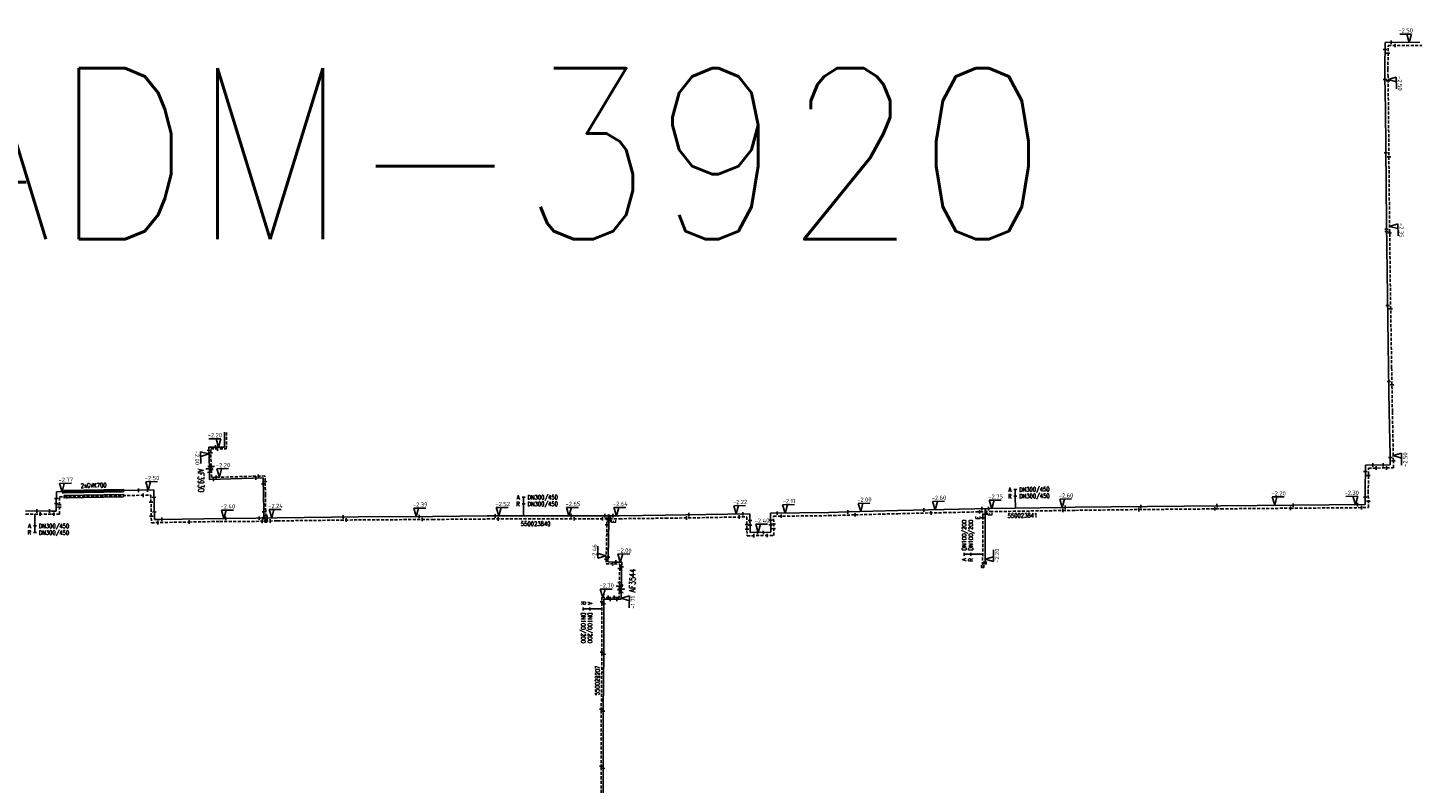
# Model space of a CAD drawing. Header units: millimetres. Extents: x 0 to 118318689, y 0 to 490460760.
# Tile 30 of 117: x 116848000 to 117139565, y 484767672 to 484926742. Entities that reach past the tile are written whole.
import ezdxf
from ezdxf.enums import TextEntityAlignment as Align

# ---------------------------------------------------------------- set-up
doc = ezdxf.new("R2010")
doc.units = ezdxf.units.MM
doc.header["$LTSCALE"] = 200
doc.linetypes.add('HIDDEN2', pattern=[4.7625, 3.175, -1.5875])
doc.layers.get('0').update_dxf_attribs({"color": 8})
for name, color, linetype in [('LD-I-lekdetectiecode', 7, 'Continuous'), ('WT-C-AFSLUITER', 7, 'Continuous'), ('WT-C-mof', 7, 'Continuous'), ('WT-C-tstuk', 7, 'Continuous'), ('WT-I-diam', 7, 'Continuous'), ('WT-I-info', 7, 'Continuous'), ('WT-I-mantelbuis', 7, 'Continuous'), ('WT-I-NAP', 7, 'Continuous'), ('WT-L-aanvoer', 6, 'Continuous'), ('WT-L-MANTELBUIS', 6, 'Continuous'), ('WT-L-retour', 6, 'HIDDEN2')]:
    doc.layers.add(name, color=color, linetype=linetype)
doc.styles.add('DIN17', font='ROMANS.SHX', dxfattribs={"width": 0.9})
doc.styles.add('ISOCP', font='ISOCP.SHX')

# ---------------------------------------------------------------- blocks, each defined once
blk = doc.blocks.new('LR-tsb')
blk.add_circle((0, 0), 0.375)
blk = doc.blocks.new('LR-tso')
blk.add_lwpolyline([(-0.375, -0.375), (0.375, -0.375), (0.375, 0.375), (-0.375, 0.375)], close=True)
blk = doc.blocks.new('LR-mof')
at = {"color": 0, "linetype": 'ByBlock', "lineweight": -2}
blk.add_line((0, -0.75), (0, 0.75), dxfattribs=at)
blk = doc.blocks.new('nap1')
at = {"color": 0, "linetype": 'Continuous'}
for p, q in [((-1, 3.5), (0, 0)), ((-1, 3.5), (4, 3.5)), ((1, 3.5), (0, 0))]:
    blk.add_line(p, q, dxfattribs=at)
at = {"color": 0, "linetype": 'Continuous', "style": 'ISOCP'}
for tag, p in [('*1', (1.7, 5)), ('*2', (4, 1.5))]:
    blk.add_attdef(tag, text='', height=1.8, dxfattribs=at).set_placement(p, align=Align.MIDDLE)
blk = doc.blocks.new('LR-mofD')
at = {"color": 0, "linetype": 'ByBlock', "lineweight": -2}
blk.add_line((0, -0.75), (0, 0.75), dxfattribs=at)
at = {"color": 1, "linetype": 'ByBlock', "lineweight": -3, "style": 'DIN17', "width": 0.9}
blk.add_attdef('*1', text='', height=1.8, dxfattribs=at).set_placement((0, 2), align=Align.MIDDLE)
blk = doc.blocks.new('LR-smof')
at = {"color": 0, "linetype": 'ByBlock', "lineweight": -2}
blk.add_lwpolyline([(1, 0.5), (0, 0.5), (0, -0.5), (1, -0.5)], dxfattribs=at)
blk = doc.blocks.new('nap2')
at = {"color": 0, "linetype": 'Continuous'}
for p, q in [((1, 3.5), (-4, 3.5)), ((-1, 3.5), (0, 0)), ((1, 3.5), (0, 0))]:
    blk.add_line(p, q, dxfattribs=at)
at = {"color": 0, "linetype": 'Continuous', "style": 'ISOCP'}
for tag, p in [('*1', (-1.5, 5)), ('*2', (-4, 1.5))]:
    blk.add_attdef(tag, text='', height=1.8, dxfattribs=at).set_placement(p, align=Align.MIDDLE)
blk = doc.blocks.new('LR-AFS')
at = {"color": 0, "lineweight": -3, "const_width": 0.7}
blk.add_lwpolyline([(0, -1.5), (0, 1.5)], dxfattribs=at)
at = {"color": 7, "linetype": 'ByBlock', "lineweight": -2, "style": 'DIN17', "width": 0.9}
blk.add_attdef('*1', text='', height=2.5, dxfattribs=at).set_placement((0, 5), align=Align.MIDDLE)
at = {"color": 0, "linetype": 'ByBlock', "lineweight": -2, "style": 'DIN17', "width": 0.3, "flags": 1}
for tag, p in [('*2', (2.5, 1.5)), ('OCODE', (-7.5, -2.5)), ('ST', (-7.5, -5)), ('VCODE', (-2.5, -5)), ('NCODE', (-2.5, -2.5)), ('NIVO', (2.5, -5)), ('BC', (2.5, -2.5)), ('IMM', (7.5, -5)), ('RK', (7.5, -2.5)), ('VERTR', (-7.5, -10)), ('DEKM', (-7.5, -12.5)), ('FABR', (-7.5, -7.5)), ('PDATUM', (-2.5, -12.5)), ('OPBLEN', (-2.5, -10)), ('TYPE', (-2.5, -7.5)), ('OPBOUW', (2.5, -7.5)), ('HULPST', (2.5, -10)), ('OPM', (2.5, -12.5)), ('VERLSP', (7.5, -10)), ('BEDIEN', (7.5, -7.5)), ('BORD', (7.5, -12.5)), ('BORDL', (-7.5, -15)), ('BORDX', (-2.5, -15)), ('BORDY', (2.5, -15)), ('BORDZ', (7.5, -15))]:
    blk.add_attdef(tag, text='', height=1.8, dxfattribs=at).set_placement(p, align=Align.MIDDLE)
blk = doc.blocks.new('LR-hyp')
at = {"color": 7, "linetype": 'ByBlock', "lineweight": -3, "style": 'DIN17', "width": 0.9}
blk.add_attdef('*1', text='', height=1.8, dxfattribs=at).set_placement((0, 0), align=Align.MIDDLE)
at = {"color": 7, "linetype": 'ByBlock', "lineweight": -2, "style": 'DIN17', "width": 0.9, "flags": 1}
blk.add_attdef('*2', text='', height=1.8, dxfattribs=at).set_placement((0, -5), align=Align.MIDDLE)
blk = doc.blocks.new('LR-DIAB2')
at = {"color": 0, "linetype": 'Continuous', "lineweight": -3}
blk.add_line((0, 5), (0, 7.8), dxfattribs=at)
at = {"color": 0, "lineweight": -3}
blk.add_line((0, 0), (0, 5), dxfattribs=at)
for points in [[(0.61, 7.8), (0, 7.8), (-0.61, 7.8)], [(0.61, 5), (0, 5), (-0.61, 5)]]:
    blk.add_lwpolyline(points, dxfattribs=at)
at = {"color": 1, "lineweight": -3, "style": 'DIN17', "width": 0.9}
for tag, p in [('*1', (-1.61, 7.8)), ('*2', (-1.61, 5.02))]:
    blk.add_attdef(tag, text='', height=1.8, dxfattribs=at).set_placement(p, align=Align.MIDDLE_RIGHT)
for tag, p in [('*11', (1.61, 7.8)), ('*12', (1.61, 5))]:
    blk.add_attdef(tag, text='', height=1.8, dxfattribs=at).set_placement(p, align=Align.MIDDLE_LEFT)
blk = doc.blocks.new('LR-DIAO2')
at = {"color": 0, "lineweight": -3}
blk.add_line((0, 0), (0, -5), dxfattribs=at)
at = {"color": 0, "linetype": 'Continuous', "lineweight": -3}
blk.add_line((0, -5), (0, -7.8), dxfattribs=at)
at = {"color": 0, "lineweight": -3}
for points in [[(0.61, -5), (0, -5), (-0.61, -5)], [(0.61, -7.8), (0, -7.8), (-0.61, -7.8)]]:
    blk.add_lwpolyline(points, dxfattribs=at)
at = {"color": 1, "lineweight": -3, "style": 'DIN17', "width": 0.9}
for tag, p in [('*1', (-1.61, -5)), ('*2', (-1.61, -7.78))]:
    blk.add_attdef(tag, text='', height=1.8, dxfattribs=at).set_placement(p, align=Align.MIDDLE_RIGHT)
for tag, p in [('*11', (1.61, -5)), ('*12', (1.61, -7.8))]:
    blk.add_attdef(tag, text='', height=1.8, dxfattribs=at).set_placement(p, align=Align.MIDDLE_LEFT)

msp = doc.modelspace()

# ---------------------------------------------------------------- linework, layer by layer
at = {"layer": 'WT-L-aanvoer'}
for p, q in [((117133779, 484917982), (117133835, 484923640)), ((117133835, 484923640), (117141167, 484923665)), ((117133800, 484916417), (117133779, 484917982)), ((117133892, 484909489), (117133800, 484916417)), ((117134123, 484885597), (117133892, 484909489)), ((117134320, 484870355), (117134123, 484885597)), ((117134564, 484855124), (117134320, 484870355)), ((117134721, 484845899), (117134564, 484855124)), ((117134918, 484836685), (117134721, 484845899)), ((116889428, 484838461), (116889444, 484841614)), ((116886124, 484838455), (116889428, 484838461)), ((116886250, 484833892), (116886124, 484838455)), ((117134919, 484836235), (117134918, 484836685)), ((117134923, 484834726), (117134919, 484836235)), ((116886312, 484831656), (116886250, 484833892)), ((117129646, 484828885), (117129686, 484834672)), ((117129686, 484834672), (117134923, 484834726)), ((116897573, 484831969), (116886312, 484831656)), ((116897672, 484828402), (116897573, 484831969)), ((116854024, 484826229), (116854034, 484829028)), ((116854034, 484829028), (116874562, 484829435)), ((116874562, 484829435), (116874684, 484823190)), ((116897712, 484824982), (116897672, 484828402)), ((117129667, 484826356), (117129646, 484828885)), ((116847571, 484825009), (116853087, 484824990)), ((116853087, 484824990), (116854020, 484824986)), ((116854020, 484824986), (116854024, 484826229)), ((116897729, 484823503), (116897712, 484824982)), ((116917639, 484823772), (116933257, 484823862)), ((116933257, 484823862), (116944779, 484823965)), ((116944779, 484823965), (116955335, 484823983)), ((116955335, 484823983), (116966668, 484824002)), ((116966668, 484824002), (116972581, 484824014)), ((116970364, 484822811), (116970369, 484824010)), ((116972581, 484824014), (116982323, 484824131)), ((116982323, 484824131), (116990777, 484824255)), ((116990777, 484824255), (117000056, 484824426)), ((117000056, 484824426), (117000118, 484820438)), ((117004405, 484824531), (117016681, 484824674)), ((117004468, 484820506), (117004405, 484824531)), ((117016681, 484824674), (117020678, 484824787)), ((117020678, 484824787), (117031235, 484825083)), ((117031235, 484825083), (117040897, 484825302)), ((117040897, 484825302), (117050668, 484825519)), ((117049617, 484824496), (117049615, 484821860)), ((117049617, 484824496), (117049618, 484825496)), ((117050668, 484825519), (117066450, 484825754)), ((117066450, 484825754), (117068614, 484825786)), ((117068614, 484825786), (117083802, 484825965)), ((117083802, 484825965), (117099268, 484826108)), ((117099268, 484826108), (117114451, 484826232)), ((117114451, 484826232), (117129667, 484826356)), ((116874684, 484823190), (116875910, 484823214)), ((116875910, 484823214), (116889688, 484823452)), ((116889688, 484823452), (116896079, 484823467)), ((116896079, 484823467), (116900557, 484823566)), ((116900557, 484823566), (116917639, 484823772)), ((116970221, 484815274), (116970364, 484822811)), ((117049615, 484821860), (117049607, 484813867)), ((117000118, 484820438), (117004468, 484820506)), ((116970221, 484815274), (116970196, 484814291)), ((116970196, 484814291), (116971514, 484814258)), ((116971514, 484814258), (116973086, 484814204)), ((116973066, 484813060), (116973011, 484809661)), ((116973086, 484814204), (116973066, 484813060)), ((116973011, 484809661), (116972993, 484808555)), ((116970461, 484806417), (116969287, 484806413)), ((116969287, 484806413), (116969290, 484805659)), ((116971811, 484806423), (116970461, 484806417)), ((116972963, 484806407), (116971811, 484806423)), ((116972986, 484808110), (116972963, 484806407)), ((116972993, 484808555), (116972986, 484808110)), ((116969290, 484805659), (116969309, 484795051)), ((116969309, 484795051), (116969176, 484783031)), ((116969176, 484783031), (116969169, 484771043)), ((116969169, 484771043), (116969145, 484758794))]:
    msp.add_line(p, q, dxfattribs=at)
at = {"layer": 'WT-L-MANTELBUIS'}
for points in [[(116855662, 484828236), (116868163, 484828484), (116868173, 484827984), (116855672, 484827736)], [(116855665, 484829311), (116868154, 484829558), (116868164, 484829058), (116855675, 484828811)]]:
    msp.add_lwpolyline(points, close=True, dxfattribs=at)
at = {"layer": 'WT-L-retour'}
for p, q in [((117134429, 484917983), (117134478, 484922992)), ((117134478, 484922992), (117141819, 484923017)), ((117134450, 484916426), (117134429, 484917983)), ((117134542, 484909497), (117134450, 484916427)), ((117134773, 484885604), (117134542, 484909497)), ((117134970, 484870364), (117134773, 484885604)), ((117135214, 484855135), (117134970, 484870364)), ((117135371, 484845912), (117135214, 484855135)), ((117135568, 484836693), (117135371, 484845912)), ((116889826, 484838061), (116889844, 484841620)), ((116886535, 484838056), (116889826, 484838061)), ((116886637, 484834382), (116886535, 484838056)), ((117135571, 484835536), (117135568, 484836693)), ((117135575, 484834082), (117135571, 484835536)), ((116886701, 484832067), (116886637, 484834382)), ((117130296, 484828886), (117130331, 484834029)), ((117130331, 484834029), (117135575, 484834082)), ((116897962, 484832379), (116886701, 484832067)), ((116898072, 484828410), (116897962, 484832379)), ((116854674, 484826227), (116854680, 484827966)), ((116854680, 484827966), (116873934, 484828348)), ((116873934, 484828348), (116874047, 484822527)), ((116898112, 484824986), (116898072, 484828410)), ((117130322, 484825711), (117130296, 484828886)), ((116847571, 484824359), (116853084, 484824340)), ((116853084, 484824340), (116854667, 484824334)), ((116854667, 484824334), (116854674, 484826227)), ((116898137, 484822862), (116898112, 484824986)), ((117005065, 484823888), (117016694, 484824024)), ((117005128, 484819866), (117005065, 484823888)), ((117016694, 484824024), (117022252, 484824181)), ((117022252, 484824181), (117031251, 484824434)), ((117031251, 484824434), (117040912, 484824652)), ((117040912, 484824652), (117050680, 484824869)), ((117049102, 484823834), (117049100, 484821861)), ((117049102, 484823834), (117049102, 484824834)), ((117050680, 484824869), (117065956, 484825097)), ((117065956, 484825097), (117068623, 484825136)), ((117068623, 484825136), (117083809, 484825315)), ((117083809, 484825315), (117099273, 484825458)), ((117099273, 484825458), (117113904, 484825577)), ((117113904, 484825577), (117130322, 484825711)), ((116874047, 484822527), (116875923, 484822564)), ((116875923, 484822564), (116881977, 484822681)), ((116881977, 484822681), (116888440, 484822799)), ((116888440, 484822799), (116896087, 484822817)), ((116896087, 484822817), (116900568, 484822916)), ((116900568, 484822916), (116917645, 484823122)), ((116917645, 484823122), (116933261, 484823212)), ((116933261, 484823212), (116944782, 484823315)), ((116944782, 484823315), (116955337, 484823333)), ((116955337, 484823333), (116966669, 484823352)), ((116966669, 484823352), (116972585, 484823364)), ((116969810, 484814860), (116969962, 484822104)), ((116969962, 484822104), (116969967, 484823359)), ((116972585, 484823364), (116982331, 484823481)), ((116982331, 484823481), (116990788, 484823605)), ((116990788, 484823605), (116999416, 484823764)), ((116999416, 484823764), (116999479, 484819778)), ((117049100, 484821861), (117049091, 484813111)), ((116999479, 484819778), (117005128, 484819866)), ((116969810, 484814860), (116969786, 484813901)), ((116969786, 484813901), (116971502, 484813858)), ((116971502, 484813858), (116972679, 484813817)), ((116972666, 484813067), (116972611, 484809668)), ((116972679, 484813817), (116972666, 484813067)), ((116972611, 484809668), (116972603, 484809133)), ((116970460, 484806817), (116968886, 484806811)), ((116968886, 484806811), (116968890, 484805658)), ((116971813, 484806823), (116970460, 484806817)), ((116972568, 484806812), (116971813, 484806823)), ((116972586, 484808116), (116972568, 484806812)), ((116972603, 484809133), (116972586, 484808116)), ((116968890, 484805658), (116968909, 484795052)), ((116968909, 484795052), (116968776, 484783033)), ((116968776, 484783033), (116968769, 484771044)), ((116968769, 484771044), (116968745, 484759252))]:
    msp.add_line(p, q, dxfattribs=at)

# ---------------------------------------------------------------- block references
at = {"layer": 'LD-I-lekdetectiecode', "linetype": 'Continuous'}
ref = msp.add_blockref('LR-hyp', (116901148, 484900196), dxfattribs=dict(at, xscale=20000, yscale=20000, zscale=20000))
ref.add_attrib('*1', 'LD-ADM-3920', dxfattribs={"layer": '0', "color": 0, "linetype": 'ByBlock', "lineweight": -3, "height": 36000, "style": 'DIN17', "width": 0.9}).set_placement((116901148, 484900196), align=Align.MIDDLE)
at = {"layer": 'WT-C-AFSLUITER', "linetype": 'Continuous'}
ref = msp.add_blockref('LR-AFS', (116886250, 484833892), dxfattribs=dict(at, xscale=500, yscale=500, zscale=500, rotation=271.5872))
ref.add_attrib('*1', 'AF3930', dxfattribs={"layer": '0', "color": 7, "linetype": 'ByBlock', "lineweight": -2, "height": 1250, "rotation": 271.5872, "style": 'DIN17', "width": 0.65}).set_placement((116884485, 484831423), align=Align.MIDDLE)
at = {"layer": 'WT-C-AFSLUITER', "linetype": 'Continuous', "xscale": 500, "yscale": 500, "zscale": 500}
for p, rotation in [((116886637, 484834382), 271.5872), ((116972603, 484809133), 89.0597)]:
    msp.add_blockref('LR-AFS', p, dxfattribs=dict(at, rotation=rotation))
at = {"layer": 'WT-C-AFSLUITER', "linetype": 'Continuous'}
ref = msp.add_blockref('LR-AFS', (116972993, 484808555), dxfattribs=dict(at, xscale=500, yscale=500, zscale=500, rotation=89.0597))
ref.add_attrib('*1', 'AF3544', dxfattribs={"layer": '0', "color": 7, "linetype": 'ByBlock', "lineweight": -2, "height": 1250, "rotation": 89.0597, "style": 'DIN17', "width": 0.65}).set_placement((116975359, 484810347), align=Align.MIDDLE)
at = {"layer": 'WT-C-mof', "linetype": 'Continuous'}
for name, p, xscale, yscale, zscale, rotation in [('LR-mof', (117135141, 484923644), 500, 500, 500, 0.1944), ('LR-mof', (117135945, 484922997), 500, 500, 500, 0.1944), ('LR-mof', (117133820, 484922126), 500, 500, 500, 89.4353), ('LR-mof', (117134462, 484921359), 500, 500, 500, 89.4353), ('LR-mof', (117133807, 484915850), 499.9999999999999, 499.9999999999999, 499.9999999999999, 270.7658), ('LR-mof', (117134461, 484915560), 499.9999999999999, 499.9999999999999, 499.9999999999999, 270.7658), ('LR-mof', (117133980, 484900403), 500, 500, 500, 270.5528), ('LR-mof', (117134638, 484899533), 500, 500, 500, 270.5528), ('LR-mof', (117134139, 484884352), 500, 500, 500, 270.7419), ('LR-mof', (117134146, 484883848), 500, 500, 500, 270.7419), ('LR-mof', (117134800, 484883524), 500, 500, 500, 270.7419), ('LR-mof', (117134354, 484868237), 500, 500, 500, 270.9174), ('LR-mof', (117135015, 484867540), 500, 500, 500, 270.9174), ('LR-mof', (117134613, 484852233), 499.9999999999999, 499.9999999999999, 499.9999999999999, 270.9726), ('LR-mof', (117135275, 484851537), 499.9999999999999, 499.9999999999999, 499.9999999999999, 270.9726), ('LR-mof', (116887526, 484838458), 500, 500, 500, 0.0962), ('LR-mof', (116887941, 484838058), 500, 500, 500, 0.0962), ('LR-mof', (116886143, 484837768), 500, 500, 500, 271.5872), ('LR-mof', (116886558, 484837226), 500, 500, 500, 271.5872), ('LR-mof', (117134919, 484836235), 500, 500, 500, 270.1622), ('LR-mof', (117135571, 484835536), 500, 500, 500, 270.1622), ('LR-mof', (116886271, 484833142), 500, 500, 500, 271.5872), ('LR-mof', (116886656, 484833702), 500, 500, 500, 271.5872), ('LR-mof', (116896558, 484832341), 500, 500, 500, 1.5872), ('LR-mof', (117129676, 484833314), 500.0000000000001, 500.0000000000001, 500.0000000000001, 89.611), ('LR-mof', (117131232, 484834688), 500, 500, 500, 0.5892), ('LR-mof', (117131945, 484834045), 500, 500, 500, 0.5892), ('LR-mof', (117133423, 484834710), 500, 500, 500, 0.5892), ('LR-mof', (117134121, 484834068), 500, 500, 500, 0.5892), ('LR-mof', (116871354, 484829371), 500, 500, 500, 1.135), ('LR-mof', (116873244, 484829409), 500, 500, 500, 1.135), ('LR-mof', (116887139, 484831679), 500, 500, 500, 1.5872), ('LR-mof', (116887671, 484832094), 500, 500, 500, 1.5872), ('LR-mof', (116896036, 484831926), 500, 500, 500, 1.5872), ('LR-mof', (116897608, 484830701), 500, 500, 500, 271.5872), ('LR-mof', (116897995, 484831167), 500, 500, 500, 271.5872), ('LR-mof', (117130321, 484832465), 500.0000000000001, 500.0000000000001, 500.0000000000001, 89.611), ('LR-mof', (116854029, 484827634), 500, 500, 500, 89.80330000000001), ('LR-mof', (116855403, 484829055), 500, 500, 500, 1.135), ('LR-mof', (116856258, 484827998), 500, 500, 500, 1.135), ('LR-mof', (116872320, 484828316), 500, 500, 500, 1.135), ('LR-mof', (116873963, 484826858), 500, 500, 500, 271.1189), ('LR-mof', (116874593, 484827870), 500, 500, 500, 271.1189), ('LR-mof', (117128045, 484826343), 500.0000000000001, 500.0000000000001, 500.0000000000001, 0.4676999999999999), ('LR-mof', (117129654, 484827933), 500.0000000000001, 500.0000000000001, 500.0000000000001, 270.4677), ('LR-mof', (117130311, 484827080), 500.0000000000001, 500.0000000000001, 500.0000000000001, 270.4677), ('LR-mof', (116849942, 484825000), 500, 500, 500, 359.8033), ('LR-mof', (116850610, 484824348), 500, 500, 500, 359.8033), ('LR-mof', (116852592, 484824991), 500, 500, 500, 359.8033), ('LR-mof', (116853509, 484824338), 500, 500, 500, 359.8033), ('LR-mof', (116854025, 484826596), 500, 500, 500, 89.80330000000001), ('LR-mof', (116854673, 484825801), 500, 500, 500, 89.80330000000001), ('LR-mof', (116854674, 484826289), 500, 500, 500, 89.80330000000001), ('LR-mof', (116874020, 484823919), 500, 500, 500, 271.1189), ('LR-mof', (116874653, 484824793), 500, 500, 500, 271.1189), ('LR-mof', (116889688, 484823452), 500, 500, 500, 0.9900000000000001), ('LR-mof', (116896753, 484823482), 500.0000000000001, 500.0000000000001, 500.0000000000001, 1.2687), ('LR-mof', (116897714, 484824792), 500, 500, 500, 270.6693999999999), ('LR-mof', (116898123, 484824044), 500, 500, 500, 270.6693999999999), ('LR-mof', (116898453, 484823520), 500.0000000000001, 500.0000000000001, 500.0000000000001, 1.2687), ('LR-mof', (116914451, 484823733), 500, 500, 500, 0.6900000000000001), ('LR-mof', (116930450, 484823846), 500.0000000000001, 500.0000000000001, 500.0000000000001, 0.33), ('LR-mof', (116946454, 484823967), 500, 500, 500, 0.0976), ('LR-mof', (116962454, 484823995), 500, 500, 500, 0.0962), ('LR-mof', (116969515, 484824008), 500, 500, 500, 0.1221999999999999), ('LR-mof', (116971217, 484824011), 500, 500, 500, 0.1221999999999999), ('LR-mof', (116986756, 484823546), 500, 500, 500, 0.8417), ('LR-mof', (116987218, 484824203), 500, 500, 500, 0.8417), ('LR-mof', (116997828, 484823735), 500.0000000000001, 500.0000000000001, 500.0000000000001, 1.057), ('LR-mof', (116998618, 484824400), 500.0000000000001, 500.0000000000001, 500.0000000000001, 1.057), ('LR-mof', (117005846, 484824548), 500, 500, 500, 0.6693999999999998), ('LR-mof', (117006637, 484823907), 500, 500, 500, 0.6693999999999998), ('LR-mof', (117020678, 484824787), 500.0000000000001, 500.0000000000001, 500.0000000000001, 1.611), ('LR-mof', (117022252, 484824181), 500.0000000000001, 500.0000000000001, 500.0000000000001, 1.611), ('LR-mof', (117036712, 484825207), 500, 500, 500, 1.2961), ('LR-mof', (117038213, 484824591), 500, 500, 500, 1.2961), ('LR-mof', (117065956, 484825097), 499.9999999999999, 499.9999999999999, 499.9999999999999, 0.8528999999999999), ('LR-mof', (117066450, 484825754), 499.9999999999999, 499.9999999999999, 499.9999999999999, 0.8528999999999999), ('LR-mof', (117081997, 484825294), 500.0000000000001, 500.0000000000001, 500.0000000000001, 0.6756999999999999), ('LR-mof', (117082406, 484825949), 500.0000000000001, 500.0000000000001, 500.0000000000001, 0.6756999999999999), ('LR-mof', (117097974, 484825446), 499.9999999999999, 499.9999999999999, 499.9999999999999, 0.5285), ('LR-mof', (117098438, 484826100), 499.9999999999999, 499.9999999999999, 499.9999999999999, 0.5285), ('LR-mof', (117113904, 484825577), 500.0000000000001, 500.0000000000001, 500.0000000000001, 0.4676999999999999), ('LR-mof', (117114451, 484826232), 500.0000000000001, 500.0000000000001, 500.0000000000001, 0.4676999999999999), ('LR-mof', (117128854, 484825699), 500.0000000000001, 500.0000000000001, 500.0000000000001, 0.4676999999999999), ('LR-mof', (116875415, 484822554), 500, 500, 500, 1.1189), ('LR-mof', (116876223, 484823219), 500, 500, 500, 0.9900000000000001), ('LR-mof', (116881975, 484822681), 500, 500, 500, 1.11), ('LR-mof', (116897354, 484822845), 500.0000000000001, 500.0000000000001, 500.0000000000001, 1.2687), ('LR-mof', (116899054, 484822883), 500.0000000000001, 500.0000000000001, 500.0000000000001, 1.2687), ('LR-mof', (116915052, 484823091), 500, 500, 500, 0.6900000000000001), ('LR-mof', (116931055, 484823199), 500.0000000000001, 500.0000000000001, 500.0000000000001, 0.33), ('LR-mof', (116947053, 484823318), 500, 500, 500, 0.0976), ('LR-mof', (116963049, 484823346), 500, 500, 500, 0.0962), ('LR-mof', (116969056, 484823357), 500, 500, 500, 0.1221999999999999), ('LR-mof', (116969962, 484822104), 499.9999999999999, 499.9999999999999, 499.9999999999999, 89.76870000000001), ('LR-mof', (116970755, 484823360), 500, 500, 500, 0.1221999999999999), ('LR-mof', (116999441, 484822172), 499.9999999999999, 499.9999999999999, 499.9999999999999, 270.8995), ('LR-mof', (116999457, 484821187), 499.9999999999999, 499.9999999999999, 499.9999999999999, 270.8995), ('LR-mof', (117000079, 484822976), 499.9999999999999, 499.9999999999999, 499.9999999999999, 270.8995), ('LR-mof', (117000094, 484822000), 499.9999999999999, 499.9999999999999, 499.9999999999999, 270.8995), ('LR-mof', (117004428, 484823041), 499.9999999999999, 499.9999999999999, 499.9999999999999, 270.8995), ('LR-mof', (117004444, 484822068), 499.9999999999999, 499.9999999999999, 499.9999999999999, 270.8995), ('LR-mof', (117005091, 484822262), 499.9999999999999, 499.9999999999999, 499.9999999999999, 270.8995), ('LR-mof', (117005106, 484821277), 499.9999999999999, 499.9999999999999, 499.9999999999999, 270.8995), ('LR-mof', (117000900, 484819800), 499.9999999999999, 499.9999999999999, 499.9999999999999, 0.8995000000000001), ('LR-mof', (117001692, 484820462), 499.9999999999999, 499.9999999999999, 499.9999999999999, 0.8995000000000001), ('LR-mof', (117002907, 484820481), 499.9999999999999, 499.9999999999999, 499.9999999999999, 0.8995000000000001), ('LR-mof', (117003690, 484819844), 499.9999999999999, 499.9999999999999, 499.9999999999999, 0.8995000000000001), ('LR-mof', (116970221, 484815274), 500, 500, 500, 88.56480000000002), ('LR-mof', (116969810, 484814860), 500, 500, 500, 88.56480000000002), ('LR-mof', (116971237, 484813865), 500, 500, 500, 358.5648), ('LR-mof', (116971838, 484814247), 500, 500, 500, 358.0065), ('LR-mof', (116972663, 484812884), 500, 500, 500, 89.08090000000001), ('LR-mof', (116973069, 484813241), 500, 500, 500, 88.9887), ('LR-smof', (117049091, 484813111), 499.9999999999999, 499.9999999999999, 499.9999999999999, 89.9442), ('LR-smof', (117049607, 484813867), 499.9999999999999, 499.9999999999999, 499.9999999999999, 89.9442), ('LR-mof', (116972615, 484809907), 500, 500, 500, 89.08090000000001), ('LR-mof', (116973007, 484809378), 500, 500, 500, 89.0597), ('LR-mof', (116970243, 484806816), 500, 500, 500, 0.2247), ('LR-mof', (116970669, 484806418), 500, 500, 500, 0.2247), ('LR-mof', (116971529, 484806821), 500, 500, 500, 0.2247), ('LR-mof', (116972063, 484806419), 500, 500, 500, 359.2223), ('LR-mof', (116972590, 484808374), 500, 500, 500, 89.0597), ('LR-mof', (116972982, 484807832), 500, 500, 500, 89.22230000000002), ('LR-mof', (116968889, 484805874), 500, 500, 500, 270.2247), ('LR-mof', (116969291, 484805430), 500, 500, 500, 270.0997), ('LR-mof', (116968908, 484795262), 500, 500, 500, 270.0997), ('LR-mof', (116969306, 484794834), 500, 500, 500, 89.368), ('LR-mof', (116968779, 484783257), 500, 500, 500, 89.368), ('LR-mof', (116969176, 484782826), 500, 500, 500, 89.9671), ('LR-mof', (116968769, 484771256), 500, 500, 500, 89.9671), ('LR-mof', (116969168, 484770823), 500, 500, 500, 89.8845)]:
    msp.add_blockref(name, p, dxfattribs=dict(at, xscale=xscale, yscale=yscale, zscale=zscale, rotation=rotation))
at = {"layer": 'WT-C-mof', "linetype": 'Continuous', "xscale": 499.9999999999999, "yscale": 499.9999999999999, "zscale": 499.9999999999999, "rotation": 89.9442}
msp.add_blockref('LR-mofD', (117049101, 484823579), dxfattribs=at).add_auto_attribs({'*1': 'E'})
at = {"layer": 'WT-C-mof'}
for p, xscale, yscale, zscale, rotation in [((117048403, 484824819), 500, 500, 500, 1.27176319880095), ((117048918, 484825480), 500.0000000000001, 500.0000000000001, 500.0000000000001, 1.27176354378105), ((117049802, 484824850), 500, 500, 500, 1.27176319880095), ((117050318, 484825511), 500.0000000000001, 500.0000000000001, 500.0000000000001, 1.27176354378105)]:
    msp.add_blockref('LR-mof', p, dxfattribs=dict(at, xscale=xscale, yscale=yscale, zscale=zscale, rotation=rotation))
at = {"layer": 'WT-C-mof', "linetype": 'Continuous'}
ref = msp.add_blockref('LR-mofD', (117049617, 484824354), dxfattribs=dict(at, xscale=499.9999999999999, yscale=499.9999999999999, zscale=499.9999999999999, rotation=269.9442))
ref.add_attrib('*1', 'E', dxfattribs={"layer": '0', "color": 1, "linetype": 'ByBlock', "lineweight": -3, "height": 900, "rotation": 89.9442, "style": 'DIN17', "width": 0.9}).set_placement((117050617, 484824353), align=Align.MIDDLE)
ref = msp.add_blockref('LR-mofD', (116970364, 484822811), dxfattribs=dict(at, xscale=499.9999999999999, yscale=499.9999999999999, zscale=499.9999999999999, rotation=269.7687))
ref.add_attrib('*1', 'E', dxfattribs={"layer": '0', "color": 1, "linetype": 'ByBlock', "lineweight": -3, "height": 900, "rotation": 89.7687, "style": 'DIN17', "width": 0.9}).set_placement((116971364, 484822807), align=Align.MIDDLE)
at = {"layer": 'WT-C-tstuk', "linetype": 'Continuous'}
for name, p, xscale, yscale, zscale, rotation in [('LR-tsb', (116970369, 484824010), 499.9999999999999, 499.9999999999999, 499.9999999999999, 269.7687), ('LR-tso', (116897729, 484823503), 500, 500, 500, 90.66939999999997), ('LR-tso', (116898137, 484822862), 500, 500, 500, 90.66939999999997), ('LR-tsb', (116969967, 484823359), 499.9999999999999, 499.9999999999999, 499.9999999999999, 269.7687)]:
    msp.add_blockref(name, p, dxfattribs=dict(at, xscale=xscale, yscale=yscale, zscale=zscale, rotation=rotation))
at = {"layer": 'WT-I-diam', "linetype": 'Continuous', "xscale": 500, "yscale": 500, "zscale": 500}
for name, p, rotation, values in [('LR-DIAB2', (117056008, 484825598), 0.852930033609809, {'*1': 'A', '*11': 'DN300/450', '*2': 'R', '*12': 'DN300/450'}), ('LR-DIAB2', (116952427, 484823978), 0.09758330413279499, {'*1': 'A', '*11': 'DN300/450', '*2': 'R', '*12': 'DN300/450'}), ('LR-DIAO2', (116849536, 484824352), 359.8032928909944, {'*1': 'A', '*11': 'DN300/450', '*2': 'R', '*12': 'DN300/450'}), ('LR-DIAB2', (117049094, 484815890), 89.9442211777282, {'*1': 'A', '*11': 'DN100/200', '*2': 'R', '*12': 'DN100/200'}), ('LR-DIAO2', (116968893, 484804388), 270.0996814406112, {'*1': 'A', '*11': 'DN100/200', '*2': 'R', '*12': 'DN100/200'})]:
    msp.add_blockref(name, p, dxfattribs=dict(at, rotation=rotation)).add_auto_attribs(values)
at = {"layer": 'WT-I-info', "linetype": 'Continuous'}
for p, xscale, yscale, zscale, rotation, values in [((117057468, 484824057), 500.0000000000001, 500.0000000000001, 500.0000000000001, 0.852930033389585, {'*1': '550023841'}), ((116954959, 484822308), 500.0000000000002, 500.0000000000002, 500.0000000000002, 0.09758330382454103, {'*1': '550023840'})]:
    msp.add_blockref('LR-hyp', p, dxfattribs=dict(at, xscale=xscale, yscale=yscale, zscale=zscale, rotation=rotation)).add_auto_attribs(values)
ref = msp.add_blockref('LR-hyp', (116967970, 484789331), dxfattribs=dict(at, xscale=499.9999999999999, yscale=499.9999999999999, zscale=499.9999999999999, rotation=269.3680000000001))
ref.add_attrib('*1', '550029207', dxfattribs={"layer": '0', "color": 0, "linetype": 'ByBlock', "lineweight": -3, "height": 900, "rotation": 89.368, "style": 'DIN17', "width": 0.9}).set_placement((116967970, 484789331), align=Align.MIDDLE)
at = {"layer": 'WT-I-NAP', "linetype": 'Continuous'}
ref = msp.add_blockref('nap2', (117138927, 484923657), dxfattribs=dict(at, xscale=500.0000000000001, yscale=500.0000000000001, zscale=500.0000000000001, rotation=0.1943837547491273))
ref.add_attrib('*1', '-2.50', dxfattribs={"layer": '0', "color": 1, "linetype": 'Continuous', "height": 900, "rotation": 0.19438, "style": 'ISOCP'}).set_placement((117138168, 484926155), align=Align.MIDDLE)
ref = msp.add_blockref('nap1', (117134458, 484915835), dxfattribs=dict(at, xscale=500, yscale=500, zscale=500, rotation=270.7657938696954))
ref.add_attrib('*1', '-2.50', dxfattribs={"layer": '0', "color": 1, "linetype": 'Continuous', "height": 900, "rotation": 270.76579, "style": 'ISOCP'}).set_placement((117136969, 484915018), align=Align.MIDDLE)
ref = msp.add_blockref('nap1', (117134782, 484884916), dxfattribs=dict(at, xscale=499.9999999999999, yscale=499.9999999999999, zscale=499.9999999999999, rotation=270.741913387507))
ref.add_attrib('*1', '-2.35', dxfattribs={"layer": '0', "color": 1, "linetype": 'Continuous', "height": 900, "rotation": 270.74191, "style": 'ISOCP'}).set_placement((117137293, 484884098), align=Align.MIDDLE)
ref = msp.add_blockref('nap2', (116888172, 484838459), dxfattribs=dict(at, xscale=500, yscale=500, zscale=500, rotation=0.09621400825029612))
ref.add_attrib('*1', '-2.20', dxfattribs={"layer": '0', "color": 1, "linetype": 'Continuous', "height": 900, "rotation": 0.09621, "style": 'ISOCP'}).set_placement((116887418, 484840957), align=Align.MIDDLE)
ref = msp.add_blockref('nap2', (116886164, 484837011), dxfattribs=dict(at, xscale=500, yscale=500, zscale=500, rotation=91.58715634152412))
ref.add_attrib('*1', '-2.00', dxfattribs={"layer": '0', "color": 1, "linetype": 'Continuous', "height": 900, "rotation": 271.58716, "style": 'ISOCP'}).set_placement((116883686, 484836192), align=Align.MIDDLE)
ref = msp.add_blockref('nap1', (117135568, 484836649), dxfattribs=dict(at, xscale=500, yscale=500, zscale=500, rotation=270.1622488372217))
ref.add_attrib('*1', '-2.50', dxfattribs={"layer": '0', "color": 1, "linetype": 'Continuous', "height": 900, "rotation": 90.16225, "style": 'ISOCP'}).set_placement((117138070, 484835805), align=Align.MIDDLE)
ref = msp.add_blockref('nap1', (116888356, 484832113), dxfattribs=dict(at, xscale=500, yscale=500, zscale=500, rotation=1.587156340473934))
ref.add_attrib('*1', '-2.20', dxfattribs={"layer": '0', "color": 1, "linetype": 'Continuous', "height": 900, "rotation": 1.58716, "style": 'ISOCP'}).set_placement((116889137, 484834636), align=Align.MIDDLE)
ref = msp.add_blockref('nap1', (116855226, 484829052), dxfattribs=dict(at, xscale=500, yscale=500, zscale=500, rotation=1.13499045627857))
ref.add_attrib('*1', '-2.77', dxfattribs={"layer": '0', "color": 1, "linetype": 'Continuous', "height": 900, "rotation": 1.13499, "style": 'ISOCP'}).set_placement((116856027, 484831568), align=Align.MIDDLE)
ref = msp.add_blockref('nap1', (116873399, 484829412), dxfattribs=dict(at, xscale=500, yscale=500, zscale=500, rotation=1.134990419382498))
ref.add_attrib('*1', '-2.50', dxfattribs={"layer": '0', "color": 1, "linetype": 'Continuous', "height": 900, "rotation": 1.13499, "style": 'ISOCP'}).set_placement((116874200, 484831928), align=Align.MIDDLE)
ref = msp.add_blockref('nap1', (116929826, 484823842), dxfattribs=dict(at, xscale=500, yscale=500, zscale=500, rotation=0.3300134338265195))
ref.add_attrib('*1', '-2.39', dxfattribs={"layer": '0', "color": 1, "linetype": 'Continuous', "height": 900, "rotation": 0.33001, "style": 'ISOCP'}).set_placement((116930662, 484826347), align=Align.MIDDLE)
ref = msp.add_blockref('nap1', (116947182, 484823969), dxfattribs=dict(at, xscale=499.9999999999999, yscale=499.9999999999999, zscale=499.9999999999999, rotation=0.09758330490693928))
ref.add_attrib('*1', '-2.52', dxfattribs={"layer": '0', "color": 1, "linetype": 'Continuous', "height": 900, "rotation": 0.09758, "style": 'ISOCP'}).set_placement((116948028, 484826470), align=Align.MIDDLE)
ref = msp.add_blockref('nap1', (116961982, 484823994), dxfattribs=dict(at, xscale=500, yscale=500, zscale=500, rotation=0.09620241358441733))
ref.add_attrib('*1', '-2.65', dxfattribs={"layer": '0', "color": 1, "linetype": 'Continuous', "height": 900, "rotation": 0.0962, "style": 'ISOCP'}).set_placement((116962828, 484826495), align=Align.MIDDLE)
ref = msp.add_blockref('nap1', (116971960, 484824013), dxfattribs=dict(at, xscale=499.9999999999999, yscale=499.9999999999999, zscale=499.9999999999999, rotation=0.122225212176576))
ref.add_attrib('*1', '-2.64', dxfattribs={"layer": '0', "color": 1, "linetype": 'Continuous', "height": 900, "rotation": 0.12223, "style": 'ISOCP'}).set_placement((116972805, 484826515), align=Align.MIDDLE)
ref = msp.add_blockref('nap1', (116997197, 484824373), dxfattribs=dict(at, xscale=500.0000000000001, yscale=500.0000000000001, zscale=500.0000000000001, rotation=1.057018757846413))
ref.add_attrib('*1', '-2.22', dxfattribs={"layer": '0', "color": 1, "linetype": 'Continuous', "height": 900, "rotation": 1.05702, "style": 'ISOCP'}).set_placement((116998001, 484826889), align=Align.MIDDLE)
ref = msp.add_blockref('nap1', (117007486, 484824567), dxfattribs=dict(at, xscale=500, yscale=500, zscale=500, rotation=0.6693550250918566))
ref.add_attrib('*1', '-2.11', dxfattribs={"layer": '0', "color": 1, "linetype": 'Continuous', "height": 900, "rotation": 0.66936, "style": 'ISOCP'}).set_placement((117008307, 484827076), align=Align.MIDDLE)
ref = msp.add_blockref('nap1', (117023412, 484824863), dxfattribs=dict(at, xscale=500, yscale=500, zscale=500, rotation=1.610960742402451))
ref.add_attrib('*1', '-2.00', dxfattribs={"layer": '0', "color": 1, "linetype": 'Continuous', "height": 900, "rotation": 1.61096, "style": 'ISOCP'}).set_placement((117024192, 484827386), align=Align.MIDDLE)
ref = msp.add_blockref('nap1', (117039098, 484825261), dxfattribs=dict(at, xscale=500, yscale=500, zscale=500, rotation=1.296147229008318))
ref.add_attrib('*1', '-2.60', dxfattribs={"layer": '0', "color": 1, "linetype": 'Continuous', "height": 900, "rotation": 1.29615, "style": 'ISOCP'}).set_placement((117039891, 484827780), align=Align.MIDDLE)
ref = msp.add_blockref('nap1', (117051015, 484825524), dxfattribs=dict(at, xscale=499.9999999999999, yscale=499.9999999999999, zscale=499.9999999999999, rotation=0.8529300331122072))
ref.add_attrib('*1', '-2.75', dxfattribs={"layer": '0', "color": 1, "linetype": 'Continuous', "height": 900, "rotation": 0.85293, "style": 'ISOCP'}).set_placement((117051828, 484828037), align=Align.MIDDLE)
ref = msp.add_blockref('nap1', (117065840, 484825745), dxfattribs=dict(at, xscale=500.0000000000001, yscale=500.0000000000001, zscale=500.0000000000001, rotation=0.8529300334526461))
ref.add_attrib('*1', '-2.60', dxfattribs={"layer": '0', "color": 1, "linetype": 'Continuous', "height": 900, "rotation": 0.85293, "style": 'ISOCP'}).set_placement((117066653, 484828257), align=Align.MIDDLE)
ref = msp.add_blockref('nap1', (117110586, 484826200), dxfattribs=dict(at, xscale=500.0000000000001, yscale=500.0000000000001, zscale=500.0000000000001, rotation=0.4677150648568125))
ref.add_attrib('*1', '-2.20', dxfattribs={"layer": '0', "color": 1, "linetype": 'Continuous', "height": 900, "rotation": 0.46772, "style": 'ISOCP'}).set_placement((117111416, 484828707), align=Align.MIDDLE)
ref = msp.add_blockref('nap2', (117127581, 484826339), dxfattribs=dict(at, xscale=500.0000000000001, yscale=500.0000000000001, zscale=500.0000000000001, rotation=0.4677150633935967))
ref.add_attrib('*1', '-2.30', dxfattribs={"layer": '0', "color": 1, "linetype": 'Continuous', "height": 900, "rotation": 0.46772, "style": 'ISOCP'}).set_placement((117126810, 484828833), align=Align.MIDDLE)
ref = msp.add_blockref('nap1', (116889323, 484823451), dxfattribs=dict(at, xscale=500, yscale=500, zscale=500, rotation=0.1359974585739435))
ref.add_attrib('*1', '-2.40', dxfattribs={"layer": '0', "color": 1, "linetype": 'Continuous', "height": 900, "rotation": 0.136, "style": 'ISOCP'}).set_placement((116890167, 484825953), align=Align.MIDDLE)
ref = msp.add_blockref('nap1', (116899395, 484823540), dxfattribs=dict(at, xscale=499.9999999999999, yscale=499.9999999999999, zscale=499.9999999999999, rotation=1.268692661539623))
ref.add_attrib('*1', '-2.24', dxfattribs={"layer": '0', "color": 1, "linetype": 'Continuous', "height": 900, "rotation": 1.26869, "style": 'ISOCP'}).set_placement((116900190, 484826059), align=Align.MIDDLE)
ref = msp.add_blockref('nap1', (117001825, 484820464), dxfattribs=dict(at, xscale=499.9999999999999, yscale=499.9999999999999, zscale=499.9999999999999, rotation=0.8994865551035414))
ref.add_attrib('*1', '-2.40', dxfattribs={"layer": '0', "color": 1, "linetype": 'Continuous', "height": 900, "rotation": 0.89949, "style": 'ISOCP'}).set_placement((117002636, 484822978), align=Align.MIDDLE)
ref = msp.add_blockref('nap1', (116969825, 484815565), dxfattribs=dict(at, xscale=499.9999999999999, yscale=499.9999999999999, zscale=499.9999999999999, rotation=89.76868758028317))
ref.add_attrib('*1', '-2.46', dxfattribs={"layer": '0', "color": 1, "linetype": 'Continuous', "height": 900, "rotation": 89.76869, "style": 'ISOCP'}).set_placement((116967329, 484816426), align=Align.MIDDLE)
ref = msp.add_blockref('nap1', (116972726, 484814216), dxfattribs=dict(at, xscale=500, yscale=500, zscale=500, rotation=358.0065355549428))
ref.add_attrib('*1', '-2.00', dxfattribs={"layer": '0', "color": 1, "linetype": 'Continuous', "height": 900, "rotation": 358.00654, "style": 'ISOCP'}).set_placement((116973663, 484816685), align=Align.MIDDLE)
ref = msp.add_blockref('nap2', (117049608, 484814834), dxfattribs=dict(at, xscale=500.0000000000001, yscale=500.0000000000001, zscale=500.0000000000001, rotation=269.9442211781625))
ref.add_attrib('*1', '-2.20', dxfattribs={"layer": '0', "color": 1, "linetype": 'Continuous', "height": 900, "rotation": 89.94422, "style": 'ISOCP'}).set_placement((117052108, 484815581), align=Align.MIDDLE)
ref = msp.add_blockref('nap1', (116969084, 484806812), dxfattribs=dict(at, xscale=500, yscale=500, zscale=500, rotation=0.2247247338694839))
ref.add_attrib('*1', '-2.70', dxfattribs={"layer": '0', "color": 1, "linetype": 'Continuous', "height": 900, "rotation": 0.22472, "style": 'ISOCP'}).set_placement((116969925, 484809315), align=Align.MIDDLE)
ref = msp.add_blockref('nap1', (116972966, 484806629), dxfattribs=dict(at, xscale=500, yscale=500, zscale=500, rotation=269.2223114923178))
ref.add_attrib('*1', '-1.71', dxfattribs={"layer": '0', "color": 1, "linetype": 'Continuous', "height": 900, "rotation": 89.22231, "style": 'ISOCP'}).set_placement((116975454, 484805745), align=Align.MIDDLE)

# ---------------------------------------------------------------- texts
at = {"layer": 'WT-I-mantelbuis', "style": 'DIN17', "width": 0.9}
msp.add_text('2xGVK700', height=900, rotation=1.13499, dxfattribs=at).set_placement((116861900, 484829934), align=Align.CENTER)

doc.saveas('drawing.dxf')
